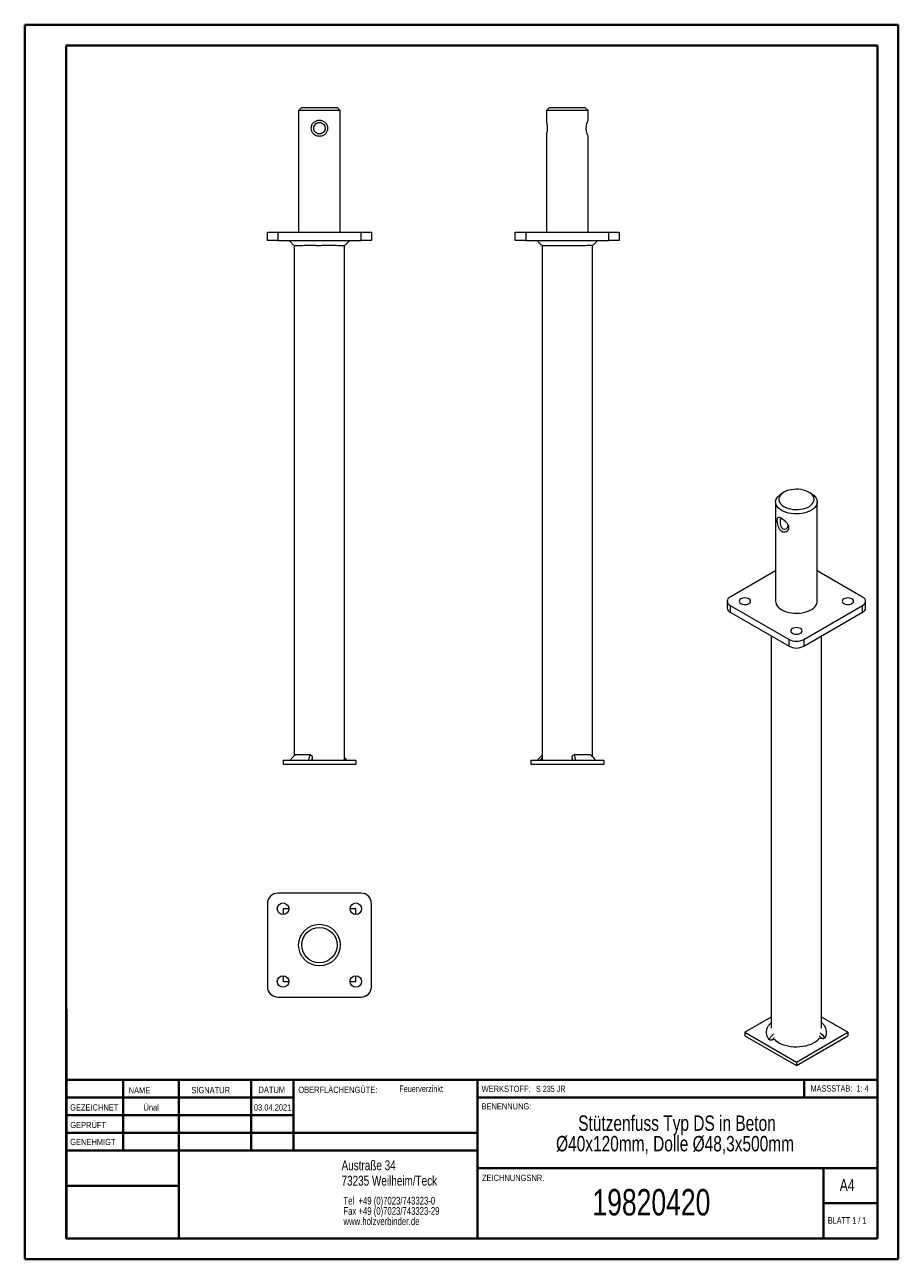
# Model space of a CAD drawing. Header units: millimetres. Extents: x 0 to 210, y 0 to 297.
import ezdxf

# ---------------------------------------------------------------- set-up
doc = ezdxf.new("R2010")
doc.units = ezdxf.units.MM
doc.styles.add('SLDTEXTSTYLE0', font='TXT', dxfattribs={"width": 0.75})
doc.styles.add('SLDTEXTSTYLE1', font='TXT', dxfattribs={"width": 0.681818})
doc.styles.add('SLDTEXTSTYLE2', font='TXT', dxfattribs={"width": 0.7})
doc.styles.add('SLDTEXTSTYLE3', font='TXT', dxfattribs={"width": 0.6875})

# ---------------------------------------------------------------- blocks, each defined once
blk = doc.blocks.new('SW_NOTE_0')
at = {"color": 0, "linetype": 'Continuous', "lineweight": 0, "char_height": 1.8521, "attachment_point": 1, "style": 'SLDTEXTSTYLE0'}
for s, insert in [('Tel  +49 (0)7023/743323-0', (0, 2.39)), ('Fax +49 (0)7023/743323-29', (0, -0.08)), ('www.holzverbinder.de', (0, -2.55))]:
    blk.add_mtext(s, dxfattribs=dict(at, insert=insert))
blk = doc.blocks.new('SW_NOTE_1')
at = {"color": 0, "linetype": 'Continuous', "lineweight": 0, "char_height": 3.7042, "attachment_point": 2, "style": 'SLDTEXTSTYLE0'}
for s, insert in [('Stützenfuss Typ DS in Beton', (31.31, 4.77)), ('Ø40x120mm, Dolle Ø48,3x500mm', (30.84, -0.16))]:
    blk.add_mtext(s, dxfattribs=dict(at, insert=insert))

msp = doc.modelspace()

# ---------------------------------------------------------------- linework, layer by layer
at = {"color": 7, "linetype": 'Continuous', "lineweight": 40}
for p, q in [((0.08, 0.21), (0.08, 297.21)), ((0.08, 297.21), (210.08, 297.21)), ((210.08, 0.21), (210.08, 297.21)), ((210.08, 292.21), (210.08, 297.21)), ((10.08, 292.21), (205.08, 292.21)), ((10.08, 5.21), (10.08, 292.21)), ((205.08, 5.21), (205.08, 292.21)), ((10.11, 60.37), (10.11, 5.12)), ((205.08, 43.37), (10.11, 43.37)), ((23.71, 43.37), (23.71, 26.37)), ((37.1, 43.37), (37.1, 5.12)), ((54.51, 43.37), (54.51, 26.37)), ((64.71, 26.37), (64.71, 43.37)), ((108.91, 43.37), (108.91, 5.12)), ((187.47, 39.12), (187.47, 43.37)), ((64.71, 39.1), (10.11, 39.1)), ((205.08, 39.12), (108.91, 39.12)), ((64.71, 34.87), (10.11, 34.87)), ((108.91, 30.62), (10.11, 30.62)), ((108.91, 26.37), (10.11, 26.37)), ((108.91, 22.12), (205.08, 22.12)), ((192.08, 5.21), (192.08, 22.21)), ((37.1, 17.87), (10.11, 17.87)), ((10.11, 13.71), (10.08, 13.71)), ((205.08, 13.71), (192.08, 13.71)), ((10.11, 9.46), (10.08, 9.46)), ((10.08, 5.21), (205.08, 5.21)), ((205.08, 5.21), (180.99, 5.21)), ((0.08, 0.21), (210.08, 0.21))]:
    msp.add_line(p, q, dxfattribs=at)
at = {"color": 7, "linetype": 'Continuous', "lineweight": 15}
for p, q in [((66.68, 277.3), (65.93, 276.55)), ((65.93, 276.55), (65.93, 247.3)), ((70.93, 276.55), (65.93, 276.55)), ((66.68, 277.3), (70.93, 277.3)), ((70.93, 277.3), (75.18, 277.3)), ((75.93, 276.55), (70.93, 276.55)), ((75.93, 276.55), (75.18, 277.3)), ((75.93, 247.3), (75.93, 276.55)), ((126.26, 277.3), (125.51, 276.55)), ((125.51, 276.55), (125.51, 273.68)), ((135.51, 276.55), (125.51, 276.55)), ((126.26, 277.3), (134.76, 277.3)), ((135.51, 276.55), (134.76, 277.3)), ((135.51, 274.18), (135.51, 276.55)), ((125.51, 270.95), (125.51, 247.3)), ((135.51, 247.3), (135.51, 270.43)), ((58.43, 245.3), (58.43, 247.3)), ((58.43, 247.3), (60.93, 247.3)), ((60.93, 247.3), (60.93, 245.3)), ((60.93, 247.3), (80.93, 247.3)), ((80.93, 245.3), (80.93, 247.3)), ((80.93, 247.3), (83.43, 247.3)), ((83.43, 247.3), (83.43, 245.3)), ((118.01, 245.3), (118.01, 247.3)), ((118.01, 247.3), (120.51, 247.3)), ((120.51, 247.3), (120.51, 245.3)), ((120.51, 247.3), (140.51, 247.3)), ((140.51, 245.3), (140.51, 247.3)), ((140.51, 247.3), (143.01, 247.3)), ((143.01, 247.3), (143.01, 245.3)), ((60.93, 245.3), (58.43, 245.3)), ((60.93, 245.3), (80.93, 245.3)), ((64.89, 244.08), (64.89, 121.34)), ((76.96, 120.3), (76.96, 244.08)), ((83.43, 245.3), (80.93, 245.3)), ((120.51, 245.3), (118.01, 245.3)), ((120.51, 245.3), (140.51, 245.3)), ((124.48, 244.08), (124.48, 120.3)), ((136.55, 121.17), (136.55, 244.08)), ((143.01, 245.3), (140.51, 245.3)), ((182.58, 184.75), (182.05, 184.44)), ((189.12, 184.44), (188.59, 184.75)), ((180.59, 182.4), (180.59, 158.52)), ((190.59, 158.52), (190.59, 182.4)), ((180.59, 165.84), (169.68, 159.54)), ((201.5, 159.54), (190.59, 165.84)), ((168.95, 158.52), (168.95, 156.89)), ((169.68, 157.5), (183.82, 149.33)), ((169.68, 157.5), (169.68, 155.86)), ((187.36, 149.33), (201.5, 157.5)), ((201.5, 155.86), (201.5, 157.5)), ((202.23, 156.89), (202.23, 158.52)), ((169.68, 155.86), (183.82, 147.7)), ((187.36, 147.7), (201.5, 155.86)), ((179.55, 150.17), (179.55, 55.82)), ((183.82, 147.7), (183.82, 149.33)), ((187.36, 149.33), (187.36, 147.7)), ((191.63, 55.82), (191.63, 150.17)), ((62.18, 120.3), (62.18, 119.3)), ((62.18, 120.3), (79.68, 120.3)), ((62.18, 119.3), (79.68, 119.3)), ((69.22, 120.89), (69.22, 120.3)), ((77.04, 120.3), (76.96, 120.39)), ((79.68, 120.3), (79.68, 119.3)), ((121.76, 120.3), (121.76, 119.3)), ((121.76, 120.3), (139.26, 120.3)), ((121.76, 119.3), (139.26, 119.3)), ((139.26, 120.3), (139.26, 119.3)), ((80.93, 88.3), (60.93, 88.3)), ((58.43, 85.8), (58.43, 65.8)), ((63.55, 84.55), (62.18, 84.55)), ((62.18, 84.55), (62.18, 83.18)), ((79.68, 84.55), (78.3, 84.55)), ((79.68, 83.18), (79.68, 84.55)), ((83.43, 65.8), (83.43, 85.8)), ((62.18, 68.43), (62.18, 67.05)), ((79.68, 67.05), (79.68, 68.43)), ((62.18, 67.05), (63.55, 67.05)), ((78.3, 67.05), (79.68, 67.05)), ((60.93, 63.3), (80.93, 63.3)), ((179.55, 58.48), (173.21, 54.82)), ((197.96, 54.82), (191.63, 58.48)), ((191.83, 56.95), (191.63, 57.13)), ((173.21, 54.82), (173.21, 54)), ((173.21, 54.82), (185.59, 47.67)), ((173.21, 54), (185.59, 46.86)), ((185.59, 47.67), (197.96, 54.82)), ((185.59, 46.86), (197.96, 54)), ((197.96, 54.82), (197.96, 54)), ((179.8, 53), (180.28, 53.16)), ((191.14, 53.45), (191.65, 53.32)), ((185.59, 47.67), (185.59, 46.86))]:
    msp.add_line(p, q, dxfattribs=at)
at = {"color": 7, "linetype": 'Continuous', "lineweight": 0}
for p, q in [((64.71, 39.12), (10.11, 39.12)), ((23.71, 5.21), (23.71, 5.12)), ((54.51, 5.21), (54.51, 5.12))]:
    msp.add_line(p, q, dxfattribs=at)
at = {"color": 7, "linetype": 'Continuous', "lineweight": 15, "flags": 128}
for points in [[(182.05, 180.36), (181.61, 180.65), (181.24, 180.97), (180.95, 181.32), (180.74, 181.69), (180.62, 182.07), (180.59, 182.45), (180.64, 182.83), (180.79, 183.21), (181.02, 183.57), (181.33, 183.91), (181.72, 184.23), (182.05, 184.44)], [(182.58, 181.28), (183.05, 181.05), (183.58, 180.85), (184.14, 180.71), (184.74, 180.61), (185.36, 180.56), (185.98, 180.57), (186.59, 180.63), (187.18, 180.74), (187.74, 180.9), (188.25, 181.1), (188.7, 181.34), (189.09, 181.62), (189.4, 181.93), (189.64, 182.26), (189.78, 182.61), (189.84, 182.97), (189.8, 183.33), (189.68, 183.68), (189.47, 184.02), (189.18, 184.33), (188.81, 184.62), (188.37, 184.87), (187.87, 185.09), (187.32, 185.25), (186.74, 185.38), (186.13, 185.45), (185.51, 185.47), (184.89, 185.43), (184.29, 185.35), (183.71, 185.22), (183.18, 185.04), (182.7, 184.81), (182.27, 184.55), (181.92, 184.25), (181.65, 183.93), (181.46, 183.59), (181.36, 183.24), (181.34, 182.88), (181.42, 182.52), (181.59, 182.18), (181.84, 181.85), (182.18, 181.55), (182.58, 181.28)], [(189.12, 184.44), (189.35, 184.3), (189.76, 184), (190.09, 183.66), (190.34, 183.3), (190.5, 182.93), (190.58, 182.55), (190.57, 182.16), (190.47, 181.78), (190.28, 181.41), (190.01, 181.06), (189.66, 180.73), (189.24, 180.43), (188.75, 180.17), (188.21, 179.94), (187.62, 179.76), (186.99, 179.63), (186.34, 179.55), (185.67, 179.52), (185, 179.54), (184.35, 179.61), (183.71, 179.73), (183.11, 179.89), (182.56, 180.11), (182.05, 180.36)], [(183.05, 177.63), (182.75, 177.9), (182.54, 178.05), (182.34, 178.18), (182.16, 178.27), (182, 178.33), (181.79, 178.32), (181.68, 178.14), (181.65, 177.98), (181.65, 177.78), (181.65, 177.54), (181.68, 177.28), (181.79, 176.74), (182, 176.26), (182.16, 176.07), (182.34, 175.93), (182.54, 175.85), (182.75, 175.83), (183.16, 175.94), (183.47, 176.24), (183.56, 176.44), (183.59, 176.66), (183.59, 176.66)], [(169.68, 159.54), (169.37, 159.32), (169.14, 159.07), (168.99, 158.8), (168.95, 158.52), (168.99, 158.24), (169.14, 157.97), (169.37, 157.72), (169.68, 157.5)], [(172.24, 157.96), (172.53, 157.83), (172.86, 157.75), (173.21, 157.72), (173.57, 157.75), (173.9, 157.83), (174.19, 157.96), (174.4, 158.12), (174.54, 158.31), (174.59, 158.52), (174.54, 158.72), (174.4, 158.92), (174.19, 159.08), (173.9, 159.21), (173.57, 159.29), (173.21, 159.31), (172.86, 159.29), (172.53, 159.21), (172.24, 159.08), (172.02, 158.92), (171.89, 158.72), (171.84, 158.52), (171.89, 158.31), (172.02, 158.12), (172.24, 157.96)], [(180.59, 158.52), (180.62, 158.18), (180.74, 157.8), (180.95, 157.44), (181.24, 157.09), (181.61, 156.77), (182.05, 156.48)], [(182.05, 156.48), (182.56, 156.22), (183.11, 156.01), (183.71, 155.84), (184.35, 155.72), (185, 155.65), (185.67, 155.63), (186.34, 155.66), (186.99, 155.75), (187.62, 155.88), (188.21, 156.06), (188.75, 156.28), (189.24, 156.55), (189.66, 156.85), (190.01, 157.17), (190.28, 157.53), (190.47, 157.9), (190.57, 158.28), (190.59, 158.52)], [(196.99, 157.96), (197.28, 157.83), (197.61, 157.75), (197.96, 157.72), (198.32, 157.75), (198.65, 157.83), (198.94, 157.96), (199.15, 158.12), (199.29, 158.31), (199.34, 158.52), (199.29, 158.72), (199.15, 158.92), (198.94, 159.08), (198.65, 159.21), (198.32, 159.29), (197.96, 159.31), (197.61, 159.29), (197.28, 159.21), (196.99, 159.08), (196.77, 158.92), (196.63, 158.72), (196.59, 158.52), (196.63, 158.31), (196.77, 158.12), (196.99, 157.96)], [(201.5, 157.5), (201.81, 157.72), (202.04, 157.97), (202.18, 158.24), (202.23, 158.52), (202.18, 158.8), (202.04, 159.07), (201.81, 159.32), (201.5, 159.54)], [(184.62, 150.81), (184.9, 150.69), (185.23, 150.61), (185.59, 150.58), (185.94, 150.61), (186.28, 150.69), (186.56, 150.81), (186.78, 150.98), (186.92, 151.17), (186.96, 151.37), (186.92, 151.58), (186.78, 151.77), (186.56, 151.94), (186.28, 152.06), (185.94, 152.14), (185.59, 152.17), (185.23, 152.14), (184.9, 152.06), (184.62, 151.94), (184.4, 151.77), (184.26, 151.58), (184.21, 151.37), (184.26, 151.17), (184.4, 150.98), (184.62, 150.81)], [(179.55, 57.1), (179.49, 57.06), (179.29, 56.89), (179.29, 56.89), (179.29, 56.89)], [(191.32, 54.73), (191.87, 54.18), (192.22, 53.76), (192.45, 53.46), (192.45, 53.46), (192.45, 53.46)], [(181.68, 52.16), (182.26, 51.91), (182.9, 51.7), (183.57, 51.53), (184.27, 51.42), (184.99, 51.35), (185.72, 51.33), (186.44, 51.37), (187.16, 51.45), (187.85, 51.59), (188.51, 51.77), (189.12, 51.99), (189.69, 52.26), (190.19, 52.56), (190.63, 52.9), (190.99, 53.26), (191.14, 53.45)]]:
    msp.add_lwpolyline(points, dxfattribs=at)
at = {"color": 7, "linetype": 'Continuous', "lineweight": 15}
for centre, radius in [((62.18, 84.55), 1.38), ((79.68, 84.55), 1.38), ((70.93, 75.8), 5), ((70.93, 75.8), 4.25), ((62.18, 67.05), 1.38), ((79.68, 67.05), 1.38)]:
    msp.add_circle(centre, radius, dxfattribs=at)
for centre, radius, start, end in [((170.2, 157.01), 1.26, 185.6948, 245.6253), ((200.98, 157.01), 1.26, 294.3747, 354.3052), ((185.59, 152.75), 3.84, 242.6097, 297.3903), ((185.59, 151.11), 3.84, 242.6097, 297.3903), ((60.93, 85.8), 2.5, 90, 180), ((80.93, 85.8), 2.5, 0, 90), ((60.93, 65.8), 2.5, 180, 270), ((80.93, 65.8), 2.5, 270, 0), ((183.65, 56.41), 4.68, 224.0165, 245.1573)]:
    msp.add_arc(centre, radius, start, end, dxfattribs=at)
for points, knots in [([(72.96, 272.3), (72.95, 272.18), (72.94, 271.93), (72.77, 271.46), (72.39, 270.94), (71.73, 270.53), (70.93, 270.38), (70.13, 270.53), (69.46, 270.94), (69.08, 271.45), (68.92, 271.93), (68.88, 272.3), (68.92, 272.68), (69.08, 273.15), (69.46, 273.67), (70.13, 274.08), (70.93, 274.23), (71.72, 274.08), (72.39, 273.67), (72.77, 273.15), (72.94, 272.68), (72.95, 272.43), (72.96, 272.3)], [0, 0, 0, 0, 0.029959, 0.060316, 0.121849, 0.185205, 0.249836, 0.314633, 0.378107, 0.439591, 0.469892, 0.499993, 0.530076, 0.560301, 0.621942, 0.685401, 0.750032, 0.814707, 0.878177, 0.939723, 0.969975, 1, 1, 1, 1]), ([(72.3, 272.3), (72.29, 272.4), (72.28, 272.58), (72.17, 272.92), (71.92, 273.3), (71.55, 273.55), (71.2, 273.66), (70.92, 273.69), (70.65, 273.66), (70.3, 273.55), (69.93, 273.3), (69.68, 272.93), (69.57, 272.58), (69.54, 272.3), (69.57, 272.03), (69.68, 271.68), (69.93, 271.31), (70.3, 271.05), (70.65, 270.95), (70.93, 270.92), (71.2, 270.95), (71.55, 271.05), (71.92, 271.31), (72.17, 271.68), (72.28, 272.03), (72.29, 272.21), (72.3, 272.3)], [0, 0, 0, 0, 0.031043, 0.062248, 0.125008, 0.187734, 0.218988, 0.24997, 0.281099, 0.312162, 0.374873, 0.437728, 0.468903, 0.500007, 0.531129, 0.562382, 0.625077, 0.687805, 0.719063, 0.750158, 0.781086, 0.812353, 0.874968, 0.937713, 0.969026, 1, 1, 1, 1]), ([(125.51, 273.68), (125.52, 273.66), (125.53, 273.64), (125.58, 273.41), (125.65, 273.07), (125.7, 272.64), (125.71, 272.17), (125.68, 271.73), (125.61, 271.34), (125.55, 271.07), (125.51, 270.93), (125.52, 270.94), (125.52, 270.95)], [0, 0, 0, 0, 0.104672, 0.209255, 0.316154, 0.424984, 0.531188, 0.634251, 0.738571, 0.846511, 0.954935, 1, 1, 1, 1]), ([(135.51, 270.43), (135.5, 270.46), (135.47, 270.52), (135.3, 270.94), (135.16, 271.45), (135.09, 271.93), (135.07, 272.3), (135.09, 272.68), (135.16, 273.15), (135.3, 273.67), (135.47, 274.09), (135.5, 274.15), (135.51, 274.18)], [0, 0, 0, 0, 0.129257, 0.256207, 0.379176, 0.439778, 0.499982, 0.560148, 0.6206, 0.743882, 0.870802, 1, 1, 1, 1]), ([(63.68, 245.3), (63.86, 245.07), (64.22, 244.62), (64.67, 244.26), (64.89, 244.09)], [0, 0, 0, 0, 0.5184549, 1, 1, 1, 1]), ([(70.93, 244.05), (70.61, 244.05), (69.96, 244.06), (69, 244.06), (68.08, 244.06), (67.23, 244.06), (66.48, 244.05), (65.86, 244.05), (65.38, 244.05), (65.07, 244.05), (64.92, 244.05), (64.94, 244.05), (64.95, 244.05)], [0, 0, 0, 0, 0.101716, 0.206146, 0.311981, 0.420888, 0.526701, 0.635582, 0.74142, 0.850326, 0.956178, 1, 1, 1, 1]), ([(76.92, 244.05), (76.91, 244.05), (76.88, 244.05), (76.62, 244.05), (76.21, 244.05), (75.65, 244.05), (74.95, 244.06), (74.14, 244.06), (73.24, 244.06), (72.17, 244.06), (71.37, 244.06), (70.93, 244.05)], [0, 0, 0, 0, 0.103908, 0.212842, 0.318706, 0.42764, 0.533505, 0.642441, 0.748292, 0.857215, 1, 1, 1, 1]), ([(76.96, 244.09), (77.18, 244.26), (77.63, 244.62), (77.99, 245.07), (78.18, 245.3)], [0, 0, 0, 0, 0.481545, 1, 1, 1, 1]), ([(123.26, 245.3), (123.45, 245.07), (123.81, 244.62), (124.26, 244.26), (124.48, 244.09)], [0, 0, 0, 0, 0.518455, 1, 1, 1, 1]), ([(136.51, 244.05), (136.5, 244.05), (136.47, 244.06), (136.22, 244.06), (135.83, 244.06), (135.28, 244.06), (134.59, 244.05), (133.79, 244.05), (132.89, 244.05), (131.93, 244.05), (130.92, 244.05), (129.91, 244.05), (128.9, 244.05), (127.96, 244.05), (127.07, 244.05), (126.29, 244.06), (125.63, 244.05), (125.11, 244.05), (124.74, 244.05), (124.54, 244.05), (124.53, 244.05), (124.53, 244.05)], [0, 0, 0, 0, 0.050858, 0.103072, 0.155989, 0.210442, 0.263348, 0.317788, 0.370707, 0.425159, 0.478085, 0.532544, 0.58547, 0.639931, 0.692856, 0.747317, 0.800243, 0.854704, 0.90763, 0.962091, 1, 1, 1, 1]), ([(136.55, 244.09), (136.77, 244.26), (137.21, 244.62), (137.58, 245.07), (137.76, 245.3)], [0, 0, 0, 0, 0.481545, 1, 1, 1, 1]), ([(183.8, 176.24), (183.79, 176.14), (183.77, 175.94), (183.61, 175.59), (183.24, 175.26), (182.65, 175.13), (182.04, 175.31), (181.52, 175.79), (181.16, 176.46), (180.99, 177.1), (180.93, 177.58), (180.91, 177.91), (180.93, 178.19), (180.99, 178.48), (181.16, 178.69), (181.52, 178.68), (182.04, 178.45), (182.65, 178.03), (183.24, 177.49), (183.61, 176.97), (183.77, 176.55), (183.79, 176.34), (183.8, 176.24)], [0, 0, 0, 0, 0.0299586, 0.060317, 0.1218491, 0.1852051, 0.2498358, 0.3146331, 0.3781073, 0.4395912, 0.4698921, 0.4999936, 0.5300766, 0.5603016, 0.6219423, 0.6854016, 0.7500327, 0.814707, 0.8781773, 0.9397227, 0.9699755, 1, 1, 1, 1]), ([(183.59, 176.66), (183.59, 176.73), (183.57, 176.88), (183.51, 177.03), (183.47, 177.1)], [0, 0, 0, 0, 0.501123, 1, 1, 1, 1]), ([(65.14, 121.54), (65.05, 121.47), (64.78, 121.26), (64.37, 120.86), (64.07, 120.51), (63.93, 120.31), (63.92, 120.31)], [0, 0, 0, 0, 0.2022043, 0.5817003, 0.9804466, 1, 1, 1, 1]), ([(65.16, 121.55), (64.95, 121.38), (64.6, 121.09), (64.2, 120.65), (64.01, 120.41), (63.93, 120.3), (63.93, 120.3)], [0, 0, 0, 0, 0.4646404, 0.7832843, 0.9999915, 1, 1, 1, 1]), ([(68.72, 121.55), (68.32, 121.55), (67.61, 121.56), (66.74, 121.55), (66.07, 121.55), (65.54, 121.55), (65.28, 121.55), (65.17, 121.55), (65.16, 121.55)], [0, 0, 0, 0, 0.2437095, 0.428745, 0.6137804, 0.7988177, 0.9838552, 1, 1, 1, 1]), ([(68.36, 120.3), (68.36, 120.3), (68.41, 120.51), (68.49, 120.87), (68.62, 121.27), (68.69, 121.47), (68.72, 121.55)], [0, 0, 0, 0, 0.000009, 0.454898, 0.77359, 1, 1, 1, 1]), ([(68.72, 121.55), (68.77, 121.55), (68.86, 121.54), (68.99, 121.46), (69.1, 121.33), (69.19, 121.16), (69.22, 121), (69.22, 120.91), (69.22, 120.89)], [0, 0, 0, 0, 0.163086, 0.32568, 0.500488, 0.70412, 0.947081, 1, 1, 1, 1]), ([(69.22, 120.89), (69.19, 120.79), (69.13, 120.6), (69.07, 120.39), (69.05, 120.3)], [0, 0, 0, 0, 0.571333, 1, 1, 1, 1]), ([(77.48, 120.3), (77.44, 120.36), (77.28, 120.58), (77.1, 120.79), (76.96, 120.94)], [0, 0, 0, 0, 0.22959, 1, 1, 1, 1]), ([(123.37, 120.3), (123.37, 120.3), (123.53, 120.52), (123.84, 120.86), (124.22, 121.23), (124.42, 121.39), (124.48, 121.44)], [0, 0, 0, 0, 0.000009, 0.508231, 0.864287, 1, 1, 1, 1]), ([(124.48, 120.83), (124.38, 120.74), (124.2, 120.58), (124.04, 120.39), (123.96, 120.3)], [0, 0, 0, 0, 0.516654, 1, 1, 1, 1]), ([(131.68, 120.89), (131.68, 120.98), (131.7, 121.14), (131.8, 121.34), (131.93, 121.48), (132.07, 121.55), (132.16, 121.55), (132.19, 121.55)], [0, 0, 0, 0, 0.271422, 0.509915, 0.706228, 0.903685, 1, 1, 1, 1]), ([(131.79, 120.3), (131.77, 120.43), (131.74, 120.62), (131.7, 120.8), (131.68, 120.86)], [0, 0, 0, 0, 0.622688, 1, 1, 1, 1]), ([(136.09, 121.55), (135.9, 121.55), (135.57, 121.56), (134.85, 121.55), (134.09, 121.55), (133.22, 121.55), (132.57, 121.55), (132.22, 121.55), (132.19, 121.55)], [0, 0, 0, 0, 0.2437095, 0.428745, 0.6137804, 0.7988177, 0.9838552, 1, 1, 1, 1]), ([(132.19, 121.55), (132.23, 121.38), (132.3, 121.09), (132.38, 120.65), (132.42, 120.41), (132.43, 120.3), (132.43, 120.3)], [0, 0, 0, 0, 0.4646404, 0.7832843, 0.9999915, 1, 1, 1, 1]), ([(137.3, 120.3), (137.3, 120.3), (137.13, 120.51), (136.86, 120.87), (136.44, 121.27), (136.2, 121.47), (136.09, 121.55)], [0, 0, 0, 0, 0.000009, 0.454898, 0.77359, 1, 1, 1, 1]), ([(137.32, 120.3), (137.25, 120.39), (137.06, 120.66), (136.68, 121.07), (136.34, 121.38), (136.15, 121.53), (136.14, 121.54)], [0, 0, 0, 0, 0.196857, 0.577047, 0.976267, 1, 1, 1, 1]), ([(179.29, 56.89), (179.13, 56.72), (178.8, 56.34), (178.47, 55.71), (178.31, 55.01), (178.36, 54.3), (178.58, 53.66), (178.86, 53.27), (178.98, 53.1)], [0, 0, 0, 0, 0.144602, 0.321148, 0.50285, 0.679041, 0.860293, 1, 1, 1, 1]), ([(192.45, 53.46), (192.54, 53.64), (192.75, 54.05), (192.87, 54.71), (192.8, 55.41), (192.52, 56.1), (192.18, 56.62), (191.88, 56.88), (191.81, 56.95)], [0, 0, 0, 0, 0.157203, 0.349134, 0.546671, 0.738217, 0.935264, 1, 1, 1, 1]), ([(178.98, 53.1), (178.98, 53.1), (179.05, 53.21), (179.2, 53.42), (179.42, 53.71), (179.62, 53.96), (179.79, 54.15), (179.93, 54.31), (180.02, 54.39), (180.05, 54.43)], [0, 0, 0, 0, 0.000009, 0.233209, 0.467379, 0.630887, 0.794728, 0.910934, 1, 1, 1, 1]), ([(180.28, 53.61), (180.19, 53.5), (180.02, 53.31), (179.87, 53.1), (179.8, 53)], [0, 0, 0, 0, 0.544176, 1, 1, 1, 1]), ([(191.65, 53.32), (191.6, 53.39), (191.5, 53.51), (191.36, 53.67), (191.24, 53.81), (191.17, 53.88), (191.14, 53.9)], [0, 0, 0, 0, 0.3110813, 0.6227207, 0.8429381, 1, 1, 1, 1]), ([(179.8, 53), (179.76, 52.99), (179.68, 52.97), (179.57, 52.95), (179.45, 52.95), (179.35, 52.95), (179.26, 52.96), (179.18, 52.98), (179.11, 53), (179.06, 53.03), (179.01, 53.06), (178.99, 53.08), (178.98, 53.1)], [0, 0, 0, 0, 0.134817, 0.272837, 0.387797, 0.505708, 0.597709, 0.692129, 0.770115, 0.850257, 0.92401, 1, 1, 1, 1]), ([(192.45, 53.46), (192.43, 53.43), (192.39, 53.38), (192.27, 53.33), (192.12, 53.29), (191.9, 53.28), (191.74, 53.31), (191.65, 53.32)], [0, 0, 0, 0, 0.1516125, 0.3028961, 0.4619328, 0.6903431, 1, 1, 1, 1])]:
    msp.add_open_spline(points, degree=3, knots=knots, dxfattribs=at)

# ---------------------------------------------------------------- block references
at = {"color": 7, "linetype": 'Continuous', "lineweight": 0}
for name, p in [('SW_NOTE_1', (125.57, 30.05)), ('SW_NOTE_0', (76.7, 12.85))]:
    msp.add_blockref(name, p, dxfattribs=at)

# ---------------------------------------------------------------- texts
for s, insert, char_height, attachment_point, style in [('NAME', (25.07, 41.62), 1.5, 1, 'SLDTEXTSTYLE0'), ('SIGNATUR', (40.14, 41.68), 1.5, 1, 'SLDTEXTSTYLE0'), ('DATUM', (56.28, 41.74), 1.5, 1, 'SLDTEXTSTYLE0'), ('OBERFLÄCHENGÜTE:', (65.86, 41.74), 1.5, 1, 'SLDTEXTSTYLE0'), ('Feuerverzinkt', (90.14, 42.03), 1.5875, 1, 'SLDTEXTSTYLE0'), ('WERKSTOFF:', (109.91, 41.96), 1.5, 1, 'SLDTEXTSTYLE0'), ('S 235 JR', (122.99, 41.96), 1.5, 1, 'SLDTEXTSTYLE3'), ('MASSSTAB:  1: 4', (188.99, 42.07), 1.5, 1, 'SLDTEXTSTYLE2'), ('GEZEICHNET', (11, 37.51), 1.5, 1, 'SLDTEXTSTYLE0'), ('Ünal', (30.47, 37.5), 1.499, 2, 'SLDTEXTSTYLE0'), ('03.04.2021', (59.68, 37.5), 1.499, 2, 'SLDTEXTSTYLE0'), ('BENENNUNG:', (109.88, 37.77), 1.5, 1, 'SLDTEXTSTYLE0'), ('GEPRÜFT', (11.03, 33.28), 1.5, 1, 'SLDTEXTSTYLE0'), ('GENEHMIGT', (11.02, 29.19), 1.5, 1, 'SLDTEXTSTYLE0'), ('Austraße 34', (76.25, 24.02), 2.3813, 1, 'SLDTEXTSTYLE0'), ('73235 Weilheim/Teck', (76.25, 20.32), 2.3813, 1, 'SLDTEXTSTYLE0'), ('ZEICHNUNGSNR.', (110, 20.55), 1.5, 1, 'SLDTEXTSTYLE0'), ('A4', (196, 19.52), 2.91, 1, 'SLDTEXTSTYLE0'), ('19820420', (150.73, 17.12), 6.35, 2, 'SLDTEXTSTYLE0'), ('BLATT 1 / 1', (193.16, 10.36), 1.5875, 1, 'SLDTEXTSTYLE1')]:
    msp.add_mtext(s, dxfattribs=dict(at, insert=insert, char_height=char_height, attachment_point=attachment_point, style=style))

doc.saveas('drawing.dxf')
